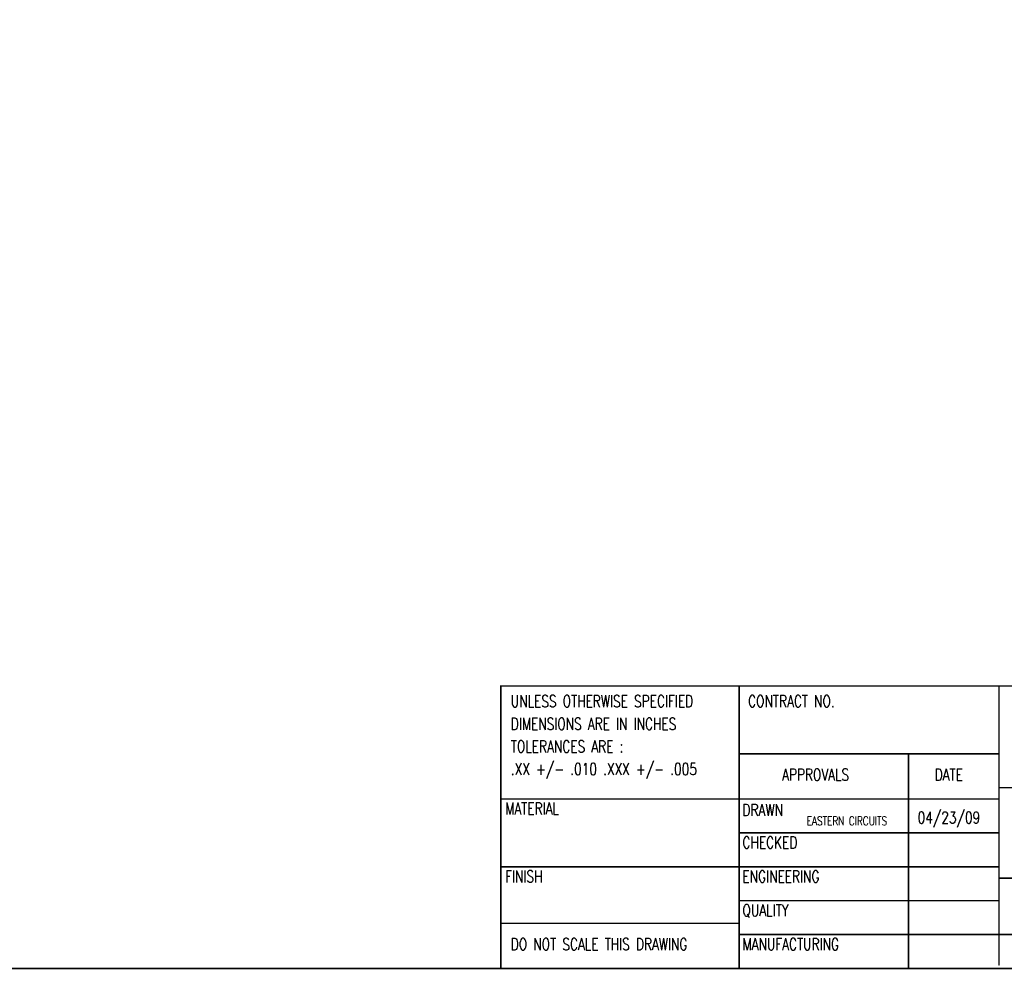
# Model space of a CAD drawing. Extents: x -3908 to 11948, y -2965 to 7442.
# Tile 36 of 42: x 5112 to 9469, y -2965 to 1236. Entities that reach past the tile are written whole.
import ezdxf

# ---------------------------------------------------------------- set-up
doc = ezdxf.new("R2010")
doc.units = 0
doc.header["$MEASUREMENT"] = 0
doc.layers.get('0').update_dxf_attribs({"linetype": 'CONTINUOUS'})
doc.layers.add('2D_LINE_00', color=7, linetype='CONTINUOUS')
doc.layers.add('TEXT_00', color=7, linetype='CONTINUOUS')
doc.styles.add('W7', font='simplex', dxfattribs={"width": 0.75})

# ---------------------------------------------------------------- blocks, each defined once
blk = doc.blocks.new('DRAWING_64')
at = {"layer": '2D_LINE_00', "const_width": 7}
blk.add_lwpolyline([(355, -6.25), (16205, -6.25), (16205, -10406.25), (355, -10406.25)], close=True, dxfattribs=at)
blk = doc.blocks.new('SMOOTH_7')
at = {"const_width": 3.5}
blk.add_lwpolyline([(-1.75, 0, 1), (1.75, 0, 1)], format="xyb", close=True, dxfattribs=at)
blk = doc.blocks.new('DRAWING_65')
at = {"layer": '2D_LINE_00', "const_width": 7}
blk.add_lwpolyline([(16201, -9606.25), (13705, -9606.25), (13705, -10006.25), (16205, -10006.25), (16205, -10256.25), (12555, -10256.25), (12555, -10106.25), (13705, -10106.25), (13705, -9956.25), (12555, -9956.25), (12555, -10206.25), (11501, -10206.25)], dxfattribs=at)
at = {"layer": '2D_LINE_00'}
for p in [(13705, -9606.25), (16201, -9606.25), (12555, -9956.25), (13705, -9956.25), (13705, -10006.25), (16205, -10006.25), (12555, -10106.25), (13705, -10106.25), (11501, -10206.25), (12555, -10206.25), (12555, -10256.25), (16205, -10256.25)]:
    blk.add_blockref('SMOOTH_7', p, dxfattribs=at)
blk = doc.blocks.new('DRAWING_66')
at = {"layer": '2D_LINE_00', "const_width": 7}
blk.add_lwpolyline([(16201, -10406.25), (11501, -10406.25), (11501, -9156.25), (16205, -9156.25), (16205, -10390)], dxfattribs=at)
at = {"layer": '2D_LINE_00'}
for p in [(11501, -9156.25), (16205, -9156.25), (11501, -10406.25), (16201, -10406.25), (16205, -10390)]:
    blk.add_blockref('SMOOTH_7', p, dxfattribs=at)
blk = doc.blocks.new('DRAWING_68')
at = {"layer": '2D_LINE_00', "const_width": 7}
blk.add_lwpolyline([(12551, -10406.25), (13305, -10406.25), (13305, -9456.25)], dxfattribs=at)
at = {"layer": '2D_LINE_00'}
for p in [(13305, -9456.25), (12551, -10406.25), (13305, -10406.25)]:
    blk.add_blockref('SMOOTH_7', p, dxfattribs=at)
blk = doc.blocks.new('DRAWING_69')
at = {"layer": '2D_LINE_00', "const_width": 7}
blk.add_lwpolyline([(13705, -9156.25), (13705, -10390)], dxfattribs=at)
at = {"layer": '2D_LINE_00'}
for p in [(13705, -9156.25), (13705, -10390)]:
    blk.add_blockref('SMOOTH_7', p, dxfattribs=at)
blk = doc.blocks.new('DRAWING_72')
at = {"layer": '2D_LINE_00', "const_width": 7}
blk.add_lwpolyline([(12555, -9656.25), (13705, -9656.25)], dxfattribs=at)
at = {"layer": '2D_LINE_00'}
for p in [(12555, -9656.25), (13705, -9656.25)]:
    blk.add_blockref('SMOOTH_7', p, dxfattribs=at)
blk = doc.blocks.new('DRAWING_73')
at = {"layer": '2D_LINE_00', "const_width": 7}
blk.add_lwpolyline([(12555, -9806.25), (13705, -9806.25)], dxfattribs=at)
at = {"layer": '2D_LINE_00'}
for p in [(12555, -9806.25), (13705, -9806.25)]:
    blk.add_blockref('SMOOTH_7', p, dxfattribs=at)
blk = doc.blocks.new('DRAWING_74')
at = {"layer": '2D_LINE_00', "const_width": 7}
blk.add_lwpolyline([(12555, -9456.25), (13705, -9456.25)], dxfattribs=at)
at = {"layer": '2D_LINE_00'}
for p in [(12555, -9456.25), (13705, -9456.25)]:
    blk.add_blockref('SMOOTH_7', p, dxfattribs=at)
blk = doc.blocks.new('DRAWING_75')
at = {"layer": '2D_LINE_00', "const_width": 7}
blk.add_lwpolyline([(12555, -10406.25), (12555, -9156.25)], dxfattribs=at)
at = {"layer": '2D_LINE_00'}
for p in [(12555, -9156.25), (12555, -10406.25)]:
    blk.add_blockref('SMOOTH_7', p, dxfattribs=at)
blk = doc.blocks.new('DRAWING_76')
at = {"layer": '2D_LINE_00', "const_width": 7}
blk.add_lwpolyline([(12555, -9656.25), (11505, -9656.25)], dxfattribs=at)
at = {"layer": '2D_LINE_00'}
for p in [(11505, -9656.25), (12555, -9656.25)]:
    blk.add_blockref('SMOOTH_7', p, dxfattribs=at)
blk = doc.blocks.new('DRAWING_77')
at = {"layer": '2D_LINE_00', "const_width": 7}
blk.add_lwpolyline([(12555, -9956.25), (11505, -9956.25)], dxfattribs=at)
at = {"layer": '2D_LINE_00'}
for p in [(11505, -9956.25), (12555, -9956.25)]:
    blk.add_blockref('SMOOTH_7', p, dxfattribs=at)

msp = doc.modelspace()

# ---------------------------------------------------------------- block references
for name in ['DRAWING_64', 'DRAWING_66', 'DRAWING_75', 'DRAWING_69', 'DRAWING_68', 'DRAWING_74', 'DRAWING_65', 'DRAWING_76', 'DRAWING_72', 'DRAWING_73', 'DRAWING_77']:
    msp.add_blockref(name, (-4260, 7445))

# ---------------------------------------------------------------- texts
at = {"layer": 'TEXT_00', "style": 'W7', "width": 0.75}
for s, height, p in [('UNLESS OTHERWISE SPECIFIED', 52.5, (7285, -1805)), ('CONTRACT NO.', 52.5, (8335, -1805)), ('DIMENSIONS ARE IN INCHES', 52.5, (7285, -1905)), ('TOLERANCES ARE :', 52.5, (7285, -2005)), ('.XX +/- .010 .XXX +/- .005', 52.5, (7285, -2105)), ('APPROVALS', 52.5, (8485, -2130)), ('DATE', 52.5, (9160, -2130)), ('MATERIAL', 52.5, (7260, -2280)), ('DRAWN', 52.5, (8310, -2286.2)), ('04/23/09', 52.5, (9085, -2320)), ('EASTERN CIRCUITS', 38.5, (8593.8, -2327.5)), ('CHECKED', 52.5, (8310, -2430)), ('FINISH', 52.5, (7260, -2580)), ('ENGINEERING', 52.5, (8310, -2580)), ('QUALITY', 52.5, (8310, -2730)), ('DO NOT SCALE THIS DRAWING', 52.5, (7285, -2880)), ('MANUFACTURING', 52.5, (8310, -2880))]:
    msp.add_text(s, height=height, dxfattribs=at).set_placement(p)

doc.saveas('drawing.dxf')
